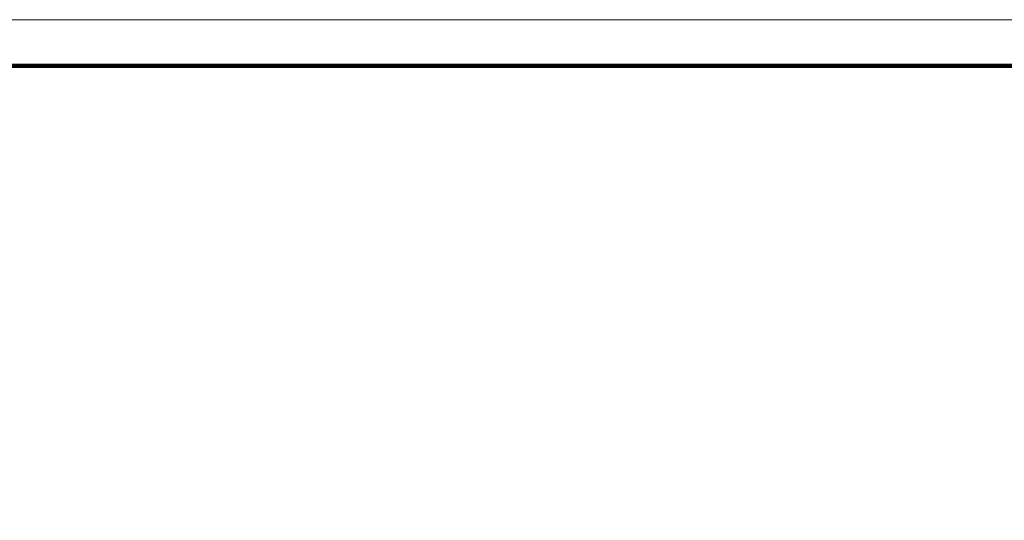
# Model space of a CAD drawing. Extents: x 4114239 to 5838486, y 780458 to 1383318.
# Tile 102 of 231: x 4337676 to 4348339, y 1118859 to 1124284. Entities that reach past the tile are written whole.
import ezdxf

# ---------------------------------------------------------------- set-up
doc = ezdxf.new("R2010")
doc.units = 0
doc.header["$MEASUREMENT"] = 0
doc.layers.add('линия40', color=7, linetype='Continuous', lineweight=5)
doc.layers.add('рамка', color=206, linetype='Continuous')

msp = doc.modelspace()

# ---------------------------------------------------------------- linework, layer by layer
at = {"layer": 'линия40', "ltscale": 3}
for p, q in [((4308800.1811, 1124283.5615), (4368200.1811, 1124283.5615)), ((4310800.1811, 1123783.5615), (4367650.1811, 1123783.5615)), ((4310850.1811, 1123783.5615), (4367700.1811, 1123783.5615))]:
    msp.add_line(p, q, dxfattribs=at)
at = {"layer": 'линия40', "ltscale": 3, "const_width": 50}
msp.add_lwpolyline([(4367700.1811, 1082783.5615), (4310800.1811, 1082783.5615), (4310800.1811, 1123783.5615), (4367700.1811, 1123783.5615)], close=True, dxfattribs=at)
at = {"layer": 'рамка'}
msp.add_line((4310750.1811, 1123783.5615), (4367600.1811, 1123783.5615), dxfattribs=at)

doc.saveas('drawing.dxf')
